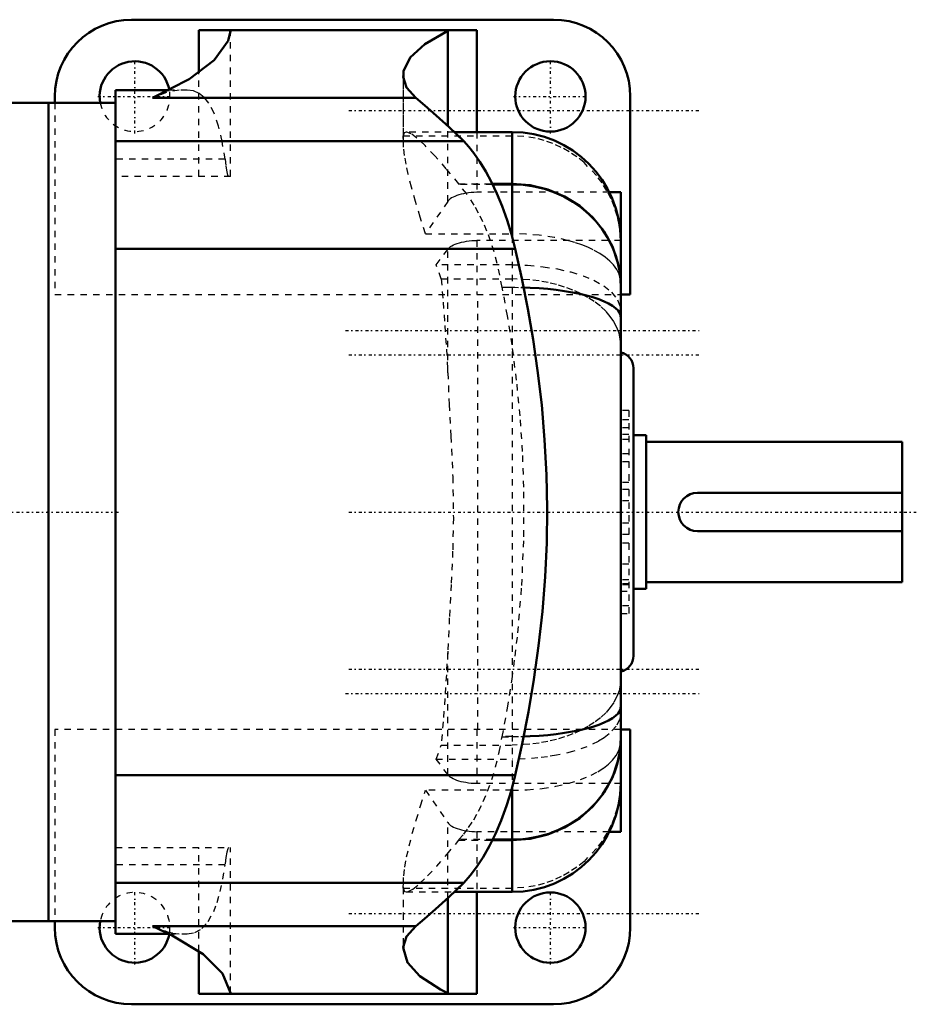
# Model space of a CAD drawing. Header units: millimetres. Extents: x -308 to 42, y -123 to 77.
# Tile 2 of 2: x -98 to 42, y -77 to 77. Entities that reach past the tile are written whole.
import ezdxf

# ---------------------------------------------------------------- set-up
doc = ezdxf.new("R2010")
doc.units = ezdxf.units.MM
doc.linetypes.add('Center', pattern=[1.5, 0.45, -0.5, 0.05, -0.5])
doc.linetypes.add('Dashed', pattern=[2, 1, -1])
for name, color, linetype, lineweight in [('AM_4', 7, 'Continuous', 50), ('AM_7', 7, 'Center', 25), ('AM_9', 6, 'Dashed', 25), ('ConnectionPoints', 7, 'Continuous', 50)]:
    doc.layers.add(name, color=color, linetype=linetype, lineweight=lineweight)

msp = doc.modelspace()

# ---------------------------------------------------------------- linework, layer by layer
at = {"layer": 'AM_4'}
for p, q in [((-14.5, 77), (-80.5, 77)), ((-70, 68.69), (-70, 75.34)), ((-70, 75.34), (-26.53, 75.34)), ((-31.06, 60.36), (-31.06, 75.27)), ((-26.53, 75.34), (-26.53, 59.43)), ((-38, 68.33), (-38.01, 68.06)), ((-38, 67.79), (-38, 68.33)), ((-92.5, 65), (-92.5, 64)), ((-74.64, 66), (-83, 66)), ((-83, 66), (-83, -66)), ((-36.04, 64.8), (-77.24, 64.8)), ((-2.5, 34), (-2.5, 65)), ((-93.5, 64), (-225.5, 64)), ((-93.5, -64), (-93.5, 64)), ((-93.5, 64), (-93.5, -64)), ((-83, 64), (-93.5, 64)), ((-21, 59.43), (-30.07, 59.43)), ((-21, 59.43), (-21, 51.34)), ((-28.54, 57.99), (-83, 57.99)), ((-24.09, 51.34), (-21, 51.34)), ((-21, 51.24), (-24.04, 51.24)), ((-21, 51.24), (-21, 43.12)), ((-4, 50), (-5.78, 50)), ((-4, 50), (-4, -50)), ((-20.52, 41.15), (-83, 41.15)), ((-4, 34), (-2.5, 34)), ((-2, 22.5), (-2, -22.5)), ((0, 12), (-2, 12)), ((0, 12), (0, -12)), ((40, 11), (0, 11)), ((40, 11), (40, 3)), ((40, 3), (8, 3)), ((40, -3), (40, 3)), ((8, -3), (40, -3)), ((40, -3), (40, -11)), ((-2, -12), (0, -12)), ((0, -11), (40, -11)), ((-2.5, -34), (-4, -34)), ((-2.5, -65), (-2.5, -34)), ((-20.52, -41.15), (-83, -41.15)), ((-21, -43.11), (-21, -51.24)), ((-4, -50), (-5.78, -50)), ((-24.09, -51.34), (-21, -51.34)), ((-21, -51.24), (-24.05, -51.24)), ((-21, -59.43), (-21, -51.34)), ((-28.54, -57.99), (-83, -57.99)), ((-30.07, -59.43), (-21, -59.43)), ((-26.53, -59.43), (-26.53, -75.34)), ((-31.06, -75.27), (-31.06, -60.36)), ((-150.5, -64), (-93.5, -64)), ((-93.5, -64), (-83, -64)), ((-92.5, -64), (-92.5, -65)), ((-74.64, -66), (-83, -66)), ((-36.04, -64.8), (-77.24, -64.8)), ((-70, -75.34), (-70, -68.69)), ((-38.01, -68.06), (-38, -68.33)), ((-38, -68.33), (-38, -67.79)), ((-70, -75.34), (-26.53, -75.34)), ((-80.5, -77), (-14.5, -77))]:
    msp.add_line(p, q, dxfattribs=at)
for points in [[(-77.24, 64.8), (-71.51, 67.71), (-67.56, 70.68), (-65.42, 73.69), (-65.03, 75.2)], [(-65.03, 75.2), (-65.09, 75.26), (-65.2, 75.32), (-65.23, 75.34)], [(-31.06, 75.27), (-34.63, 73.19), (-36.93, 71.08), (-37.95, 68.94), (-38, 68.33)], [(-30.94, 75.34), (-31.05, 75.28), (-31.06, 75.27)], [(-38.01, 68.06), (-37.52, 66.42), (-36.04, 64.8)], [(-28.54, 57.99), (-30.85, 60.17), (-32.89, 62.04), (-34.63, 63.6), (-36.04, 64.8)], [(-20.52, 41.15), (-21.1, 43.47), (-21.77, 45.67), (-22.53, 47.82), (-23.37, 49.82), (-24.22, 51.61), (-25.1, 53.26), (-26.03, 54.78), (-26.97, 56.13), (-27.75, 57.12), (-28.54, 57.99)], [(-21, 51.34), (-18.19, 51.12), (-15.39, 50.44), (-12.81, 49.37), (-10.4, 47.87), (-8.36, 46.06), (-6.61, 43.89), (-5.31, 41.55), (-4.43, 38.96), (-4.11, 37.21), (-4, 35.41)], [(-20.52, -41.15), (-19.44, -36.27), (-18.45, -31.28), (-17.59, -26.21), (-16.84, -20.92), (-16.24, -15.56), (-15.82, -10.15), (-15.57, -4.83), (-15.5, 0.51), (-15.61, 5.83), (-15.9, 11.31), (-16.36, 16.76), (-17, 22.14), (-17.71, 26.99), (-18.54, 31.76), (-19.49, 36.5), (-20.52, 41.15)], [(-19.21, 35.12), (-18.19, 35.08), (-16.78, 34.99), (-15.38, 34.88), (-14.08, 34.73), (-12.81, 34.56), (-11.57, 34.35), (-10.4, 34.12), (-9.34, 33.86), (-8.35, 33.58), (-7.43, 33.27), (-6.6, 32.94), (-5.9, 32.6), (-5.31, 32.25), (-4.81, 31.87), (-4.42, 31.49), (-4.11, 30.97), (-4, 30.44)], [(-19.21, -35.12), (-18.19, -35.08), (-16.78, -34.99), (-15.38, -34.88), (-14.08, -34.73), (-12.81, -34.56), (-11.57, -34.35), (-10.4, -34.12), (-9.34, -33.86), (-8.35, -33.58), (-7.43, -33.27), (-6.6, -32.94), (-5.9, -32.6), (-5.31, -32.25), (-4.81, -31.87), (-4.42, -31.49), (-4.11, -30.97), (-4, -30.44)], [(-21, -51.34), (-18.19, -51.12), (-15.39, -50.44), (-12.81, -49.37), (-10.4, -47.87), (-8.36, -46.06), (-6.61, -43.89), (-5.31, -41.55), (-4.43, -38.96), (-4.11, -37.21), (-4, -35.41)], [(-28.54, -57.99), (-27.55, -56.87), (-26.55, -55.55), (-25.53, -53.98), (-24.53, -52.22), (-23.59, -50.32), (-22.71, -48.26), (-21.86, -45.96), (-21.11, -43.5), (-20.52, -41.15)], [(-36.04, -64.8), (-34.67, -63.63), (-32.97, -62.11), (-30.91, -60.22), (-28.54, -57.99)], [(-65.03, -75.2), (-66.26, -72.18), (-69.31, -69.18), (-74.16, -66.24), (-77.24, -64.8)], [(-36.04, -64.8), (-37.52, -66.42), (-38.01, -68.06)], [(-38, -68.33), (-37.35, -70.47), (-35.41, -72.6), (-32.2, -74.69), (-31.06, -75.27)], [(-65.23, -75.34), (-65.12, -75.28), (-65.04, -75.22), (-65.03, -75.2)], [(-31.06, -75.27), (-30.95, -75.34), (-30.94, -75.34)]]:
    msp.add_lwpolyline(points, dxfattribs=at)
for centre in [(-15, 65), (-15, -65)]:
    msp.add_circle(centre, 5.5, dxfattribs=at)
for centre, radius, start, end in [((-80.5, 65), 12, 90, 180), ((-14.5, 65), 12, 0, 90), ((-80, 65), 5.5, 10.6922, 190.4757), ((-21, 42.43), 17, 0, 90), ((-4.5, 22.5), 2.5, 0, 78.463), ((8, 0), 3, 90, 270), ((-4.5, -22.5), 2.5, 281.537, 0), ((-21, -42.43), 17, 270, 0), ((-80, -65), 5.5, 169.5243, 349.3078), ((-80.5, -65), 12, 180, 270), ((-14.5, -65), 12, 270, 0)]:
    msp.add_arc(centre, radius, start, end, dxfattribs=at)
for centre, start_param, end_param in [((-21, 35.37), 3.141593, 4.712389), ((-21, -35.37), 1.570796, 3.141593)]:
    msp.add_ellipse(centre, major_axis=(-17, 0), ratio=0.93358, start_param=start_param, end_param=end_param, dxfattribs=at)
at = {"layer": 'AM_7'}
for p, q in [((-80, 59.22), (-80, 70.77)), ((-15, 59.22), (-15, 70.77)), ((-85.77, 65), (-74.23, 65)), ((-20.77, 65), (-9.22, 65)), ((-46.5, 62.79), (8.5, 62.79)), ((-47.02, 28.37), (8.53, 28.37)), ((-46.5, 24.57), (8.5, 24.57)), ((-46.5, 0), (42.22, 0)), ((-307.75, 0), (-82.47, 0)), ((-46.5, -24.57), (8.5, -24.57)), ((-47.02, -28.37), (8.53, -28.37)), ((-80, -70.78), (-80, -59.23)), ((-15, -70.78), (-15, -59.23)), ((-46.5, -62.79), (8.5, -62.79)), ((-85.77, -65), (-74.23, -65)), ((-20.77, -65), (-9.22, -65))]:
    msp.add_line(p, q, dxfattribs=at)
at = {"layer": 'AM_9'}
for p, q in [((-65.03, 52.5), (-65.03, 75.2)), ((-70, 52.5), (-70, 68.69)), ((-38.01, 68.06), (-38.01, 58.64)), ((-38, 58.17), (-38, 67.79)), ((-71.81, 66), (-74.64, 66)), ((-92.5, 64), (-92.5, 34)), ((-31.06, 48.57), (-31.06, 60.36)), ((-38.01, 58.84), (-21, 58.84)), ((-38.01, 58.65), (-38.01, 58.84)), ((-38, 58.17), (-38.01, 58.65)), ((-30.07, 59.43), (-37.54, 59.43)), ((-26.53, 59.43), (-26.53, 50)), ((-65.89, 55.21), (-83, 55.21)), ((-65.03, 52.5), (-83, 52.5)), ((-29.34, 51.24), (-29.32, 51.34)), ((-24.04, 51.24), (-29.34, 51.24)), ((-29.32, 51.34), (-24.09, 51.34)), ((-5.78, 50), (-26.53, 50)), ((-31.06, 48.57), (-34.52, 43.53)), ((-34.52, 43.53), (-21, 43.53)), ((-4, 42.49), (-26.53, 42.49)), ((-26.53, 42.49), (-26.53, 34)), ((-21, 43.12), (-21, -43.11)), ((-32.85, 38.67), (-31.06, 41.05)), ((-31.06, 21.76), (-31.06, 41.05)), ((-32.08, 36.46), (-32.85, 38.67)), ((-21, 38.67), (-32.85, 38.67)), ((-32.08, 36.46), (-21, 36.46)), ((-92.5, 34), (-4, 34)), ((-26.35, -34), (-26.35, 34)), ((-22.56, 35.12), (-22.53, 35.14)), ((-21, 35.12), (-22.56, 35.12)), ((-22.53, 35.14), (-21, 35.14)), ((-2.75, 15.9), (-4, 15.9)), ((-2.75, 15.9), (-2.75, 4.6)), ((-2.75, 14.4), (-4, 14.4)), ((-2.75, 13.14), (-4, 13.14)), ((-2.75, 12.11), (-4, 12.11)), ((-2.75, 12.1), (-4, 12.1)), ((-2.75, 11.35), (-4, 11.35)), ((-2.75, 9.1), (-4, 9.1)), ((-2.75, 7.85), (-4, 7.85)), ((-2.75, 4.6), (-4, 4.6)), ((-2.75, 3.5), (-4, 3.5)), ((-2.75, 3.5), (-2.75, -3.5)), ((-2.75, 1.75), (-4, 1.75)), ((-2.75, -1.75), (-4, -1.75)), ((-2.75, -3.5), (-4, -3.5)), ((-2.75, -4.9), (-4, -4.9)), ((-2.75, -4.9), (-2.75, -15.89)), ((-2.75, -8.15), (-4, -8.15)), ((-2.75, -10.61), (-4, -10.61)), ((-2.75, -11.24), (-4, -11.24)), ((-2.75, -11.39), (-4, -11.39)), ((-4, -12.39), (-2.75, -12.39)), ((-2.75, -14.69), (-4, -14.69)), ((-4, -15.89), (-2.75, -15.89)), ((-31.06, -41.05), (-31.06, -21.76)), ((-4, -34), (-92.5, -34)), ((-92.5, -34), (-92.5, -64)), ((-26.53, -34), (-26.53, -42.49)), ((-21, -35.12), (-22.56, -35.12)), ((-22.56, -35.12), (-22.53, -35.14)), ((-22.53, -35.14), (-21, -35.14)), ((-32.85, -38.67), (-32.08, -36.46)), ((-32.08, -36.46), (-21, -36.46)), ((-32.85, -38.67), (-21, -38.67)), ((-31.06, -41.05), (-32.85, -38.67)), ((-4, -42.49), (-26.53, -42.49)), ((-21, -43.53), (-34.52, -43.53)), ((-34.52, -43.53), (-31.06, -48.57)), ((-31.06, -60.36), (-31.06, -48.57)), ((-26.53, -50), (-26.53, -59.43)), ((-5.78, -50), (-26.53, -50)), ((-24.05, -51.24), (-29.34, -51.24)), ((-29.34, -51.24), (-29.32, -51.34)), ((-29.32, -51.34), (-24.09, -51.34)), ((-83, -52.5), (-65.03, -52.5)), ((-70, -68.69), (-70, -52.5)), ((-65.03, -75.2), (-65.03, -52.5)), ((-65.89, -55.21), (-83, -55.21)), ((-38.01, -58.65), (-38, -58.17)), ((-38, -67.79), (-38, -58.17)), ((-38.01, -58.64), (-38.01, -68.06)), ((-38.01, -58.84), (-38.01, -58.65)), ((-38.01, -58.84), (-21, -58.84)), ((-37.53, -59.43), (-30.07, -59.43)), ((-74.64, -66), (-71.81, -66))]:
    msp.add_line(p, q, dxfattribs=at)
for points in [[(-73.07, 66), (-75.05, 65.6), (-77.24, 64.8)], [(-65.89, 55.21), (-66.33, 57.97), (-66.89, 60.35), (-67.59, 62.37), (-68.43, 63.95), (-69.16, 64.84), (-69.95, 65.48), (-70.84, 65.87), (-71.81, 66)], [(-37.57, 59.43), (-37.85, 59.33), (-38.01, 58.84)], [(-29.32, 51.34), (-31.29, 53.69), (-33.04, 55.67), (-34.6, 57.3), (-35.89, 58.48), (-36.78, 59.13), (-37.43, 59.42), (-37.57, 59.43)], [(-4.22, 44.77), (-4.25, 44.92), (-4.55, 46.32), (-4.98, 47.7), (-5.51, 48.99), (-6.15, 50.24), (-6.91, 51.46), (-7.78, 52.62), (-9.74, 54.64), (-10.86, 55.54), (-12.07, 56.35), (-13.31, 57.03), (-14.6, 57.61), (-15.96, 58.09), (-17.37, 58.46), (-19.16, 58.75), (-21, 58.84)], [(-34.52, 43.53), (-35.36, 46.12), (-36.1, 48.54), (-36.73, 50.79), (-37.25, 52.86), (-37.57, 54.38), (-37.81, 55.77), (-37.95, 57.04), (-38, 58.17)], [(-65.89, 55.21), (-65.75, 54.08), (-65.61, 53.22), (-65.48, 52.69), (-65.35, 52.5)], [(-22.56, 35.12), (-22.9, 37.03), (-23.31, 38.87), (-23.8, 40.68), (-24.35, 42.39), (-24.93, 43.95), (-25.55, 45.39), (-26.22, 46.76), (-26.91, 48), (-28.11, 49.81), (-29.34, 51.24)], [(-26.53, 50), (-26.97, 49.98), (-27.39, 49.95), (-27.81, 49.9), (-28.22, 49.85), (-28.61, 49.77), (-28.98, 49.69), (-29.33, 49.6), (-29.65, 49.49), (-29.95, 49.37), (-30.22, 49.25), (-30.46, 49.12), (-30.67, 48.98), (-30.84, 48.83), (-30.98, 48.68), (-31.06, 48.57)], [(-4.12, 36.71), (-4.27, 37.18), (-4.62, 37.91), (-5.14, 38.64), (-5.71, 39.25), (-6.42, 39.85), (-7.28, 40.44), (-8.29, 41), (-9.15, 41.41), (-10.11, 41.79), (-11.18, 42.16), (-12.35, 42.49), (-14.42, 42.95), (-16.75, 43.29), (-18.82, 43.47), (-21, 43.53)], [(-31.06, 41.05), (-30.95, 41.21), (-30.8, 41.36), (-30.62, 41.5), (-30.41, 41.64), (-30.16, 41.77), (-29.88, 41.89), (-29.58, 42), (-29.24, 42.11), (-28.89, 42.2), (-28.51, 42.28), (-28.12, 42.35), (-27.71, 42.4), (-27.29, 42.45), (-26.86, 42.47), (-26.53, 42.49)], [(-4, 42.07), (-4, 42.14), (-4.01, 42.71)], [(-21, 38.67), (-18.56, 38.59), (-16.12, 38.37), (-13.89, 38.02), (-11.8, 37.54), (-9.89, 36.94), (-8.21, 36.24), (-6.66, 35.35), (-5.45, 34.39), (-4.51, 33.19), (-4.05, 31.94), (-4, 31.35)], [(-32.08, 36.46), (-31.78, 32.84), (-31.52, 29.18), (-31.27, 25.49), (-31.06, 21.76)], [(-4, 26.17), (-4, 26.19), (-4.07, 27.08), (-4.26, 27.98), (-4.59, 28.88), (-5.06, 29.77), (-5.64, 30.6), (-6.34, 31.4), (-7.19, 32.19), (-8.16, 32.93), (-9.16, 33.57), (-10.27, 34.16), (-11.49, 34.71), (-12.8, 35.19), (-14.06, 35.57), (-15.37, 35.89), (-16.77, 36.14), (-18.21, 36.32), (-21, 36.46)], [(-4, 35.72), (-4.07, 36.45), (-4.12, 36.71)], [(-21, 26.15), (-21.72, 30.68), (-22.53, 35.14)], [(-21, 35.14), (-19.6, 35.13), (-19.21, 35.12)], [(-21, -26.15), (-20.51, -22.55), (-20.09, -18.91), (-19.47, -11.5), (-19.15, -3.86), (-19.15, 3.86), (-19.35, 9.45), (-19.73, 15.03), (-20.28, 20.62), (-21, 26.15)], [(-31.06, 21.76), (-30.82, 16.83), (-30.55, 11.86), (-30.27, 5.5), (-30.18, -0.9), (-30.29, -6.12), (-30.52, -11.33), (-30.81, -16.56), (-31.06, -21.76)], [(-31.06, -21.76), (-31.27, -25.47), (-31.51, -29.15), (-31.78, -32.82), (-32.08, -36.46)], [(-22.53, -35.14), (-21.72, -30.69), (-21, -26.15)], [(-4, -26.17), (-4, -26.19), (-4.07, -27.08), (-4.26, -27.98), (-4.59, -28.88), (-5.06, -29.77), (-5.64, -30.6), (-6.34, -31.4), (-7.19, -32.19), (-8.16, -32.93), (-9.16, -33.57), (-10.27, -34.16), (-11.49, -34.71), (-12.8, -35.19), (-14.06, -35.57), (-15.39, -35.89), (-16.77, -36.14), (-18.21, -36.32), (-21, -36.46)], [(-4, -31.35), (-4.17, -32.43), (-4.71, -33.51), (-5.82, -34.72), (-6.6, -35.32), (-7.53, -35.89), (-9.31, -36.72), (-11.53, -37.47), (-14.04, -38.05), (-15.46, -38.28), (-16.95, -38.46), (-18.93, -38.61), (-21, -38.67)], [(-29.34, -51.24), (-28.56, -50.39), (-27.79, -49.37), (-27, -48.16), (-26.23, -46.78), (-25.5, -45.28), (-24.82, -43.65), (-24.16, -41.83), (-23.57, -39.87), (-23.01, -37.57), (-22.56, -35.12)], [(-21, -35.14), (-19.6, -35.13), (-19.21, -35.12)], [(-21, -43.53), (-18.64, -43.46), (-16.29, -43.24), (-14.14, -42.9), (-12.13, -42.43), (-10.27, -41.85), (-8.63, -41.17), (-7.6, -40.63), (-6.7, -40.05), (-5.93, -39.44), (-5.29, -38.81), (-4.72, -38.06), (-4.32, -37.3), (-4.12, -36.71)], [(-4.12, -36.71), (-4.08, -36.51), (-4, -35.72)], [(-26.53, -42.49), (-26.97, -42.47), (-27.39, -42.44), (-27.81, -42.39), (-28.22, -42.33), (-28.61, -42.26), (-28.98, -42.18), (-29.33, -42.08), (-29.65, -41.98), (-29.95, -41.86), (-30.22, -41.74), (-30.46, -41.6), (-30.67, -41.46), (-30.84, -41.32), (-30.98, -41.17), (-31.06, -41.05)], [(-4, -42.07), (-4, -42.14), (-4.06, -43.46)], [(-38, -58.17), (-37.94, -56.93), (-37.77, -55.53), (-37.49, -53.95), (-37.1, -52.22), (-36.6, -50.28), (-36, -48.19), (-35.3, -45.94), (-34.52, -43.53)], [(-4.28, -45.11), (-4.55, -46.32), (-4.98, -47.7), (-5.51, -48.99), (-6.15, -50.24), (-6.91, -51.46), (-7.78, -52.62), (-9.74, -54.64), (-10.86, -55.54), (-12.07, -56.35), (-13.31, -57.03), (-14.6, -57.61), (-15.96, -58.09), (-17.37, -58.46), (-19.16, -58.75), (-21, -58.84)], [(-31.06, -48.57), (-30.95, -48.72), (-30.8, -48.87), (-30.62, -49.01), (-30.41, -49.15), (-30.16, -49.28), (-29.88, -49.4), (-29.58, -49.52), (-29.24, -49.62), (-28.89, -49.71), (-28.51, -49.79), (-28.12, -49.86), (-27.71, -49.92), (-27.29, -49.96), (-26.86, -49.99), (-26.53, -50)], [(-37.57, -59.43), (-37.34, -59.4), (-36.53, -58.97), (-35.42, -58.07), (-34.2, -56.9), (-32.78, -55.39), (-31.14, -53.52), (-29.32, -51.34)], [(-65.35, -52.5), (-65.47, -52.67), (-65.6, -53.18), (-65.74, -54.02), (-65.89, -55.21)], [(-71.81, -66), (-70.59, -65.79), (-69.5, -65.16), (-68.51, -64.06), (-67.66, -62.51), (-67.11, -61.07), (-66.63, -59.38), (-66.22, -57.41), (-65.89, -55.21)], [(-38.01, -58.84), (-37.82, -59.35), (-37.57, -59.43)], [(-77.24, -64.8), (-75.06, -65.59), (-74.04, -65.85), (-73.07, -66)]]:
    msp.add_lwpolyline(points, dxfattribs=at)
for centre, start, end in [((-80, 65), 190.4757, 10.6922), ((-80, -65), 349.3078, 169.5243)]:
    msp.add_arc(centre, 5.5, start, end, dxfattribs=at)
for centre, start_param, end_param in [((-21, 30.44), 3.141593, 4.712389), ((-21, -30.44), 1.570796, 3.141593)]:
    msp.add_ellipse(centre, major_axis=(-17, 0), ratio=0.275637, start_param=start_param, end_param=end_param, dxfattribs=at)
at = {"layer": 'ConnectionPoints'}
for p in [(0, 0), (40, 0, 7.5), (40, 0, 7.5), (-93.5, 0, -19), (-93.5, 0, -19), (-83, 0, -19), (-83, 0, -30), (-83, 0, -19)]:
    msp.add_point(p, dxfattribs=at)

doc.saveas('drawing.dxf')
